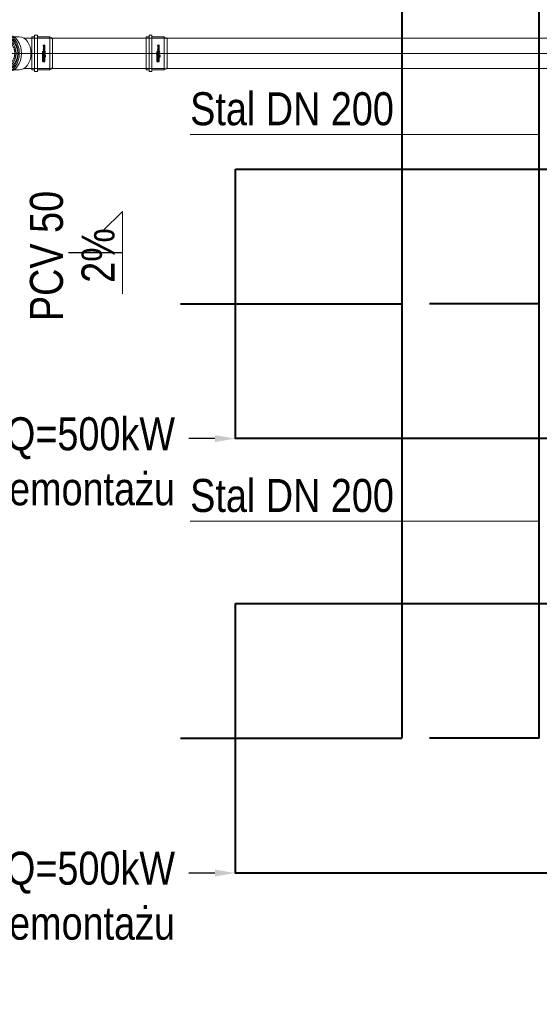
# Model space of a CAD drawing. Header units: centimetres. Extents: x 4745 to 39369, y 17389 to 19524.
# Tile 104 of 188: x 27066 to 27255, y 17818 to 18176. Entities that reach past the tile are written whole.
import ezdxf
from ezdxf import colors
from ezdxf.entities.mleader import LeaderData, LeaderLine
from ezdxf.enums import TextEntityAlignment as Align
from ezdxf.lldxf.tags import DXFTag
from ezdxf.math import Vec2, Vec3

# ---------------------------------------------------------------- set-up
doc = ezdxf.new("R2010")
doc.units = ezdxf.units.CM
doc.linetypes.add('HIDDEN', pattern=[0.375, 0.25, -0.125])
for name, color, linetype, lineweight in [('2DH_PRO_Magnaplast-SDB', 34, 'Continuous', 15), ('CP_AXISKA', 7, 'DASHDOT', 15), ('CP_DETAL', 33, 'Continuous', 9), ('IS_Gaz', 40, 'Continuous', 40), ('IS_Opis', 250, 'Continuous', 9), ('IS_Powrót', 5, 'DASH', 40), ('IS_Zasilanie', 1, 'SOLID', 40)]:
    doc.layers.add(name, color=color, linetype=linetype, lineweight=lineweight)
for name, color, linetype in [('3DCPCOLOR124', 152, 'Continuous'), ('3DCPCOLOR242', 242, 'Continuous'), ('cp_hidde', 203, 'HIDDEN'), ('CP_WIPEOUT', 255, 'Continuous')]:
    doc.layers.add(name, color=color, linetype=linetype)
doc.styles.add('CP_ATTR', font='arial.ttf')
doc.styles.add('styl1', font='ARIALN.TTF')
tags = doc.linetypes.add('DASH', pattern=[15, 10, -5]).pattern_tags.tags
tags[6:7] = [DXFTag(74, 4), DXFTag(75, 0), DXFTag(340, '0'), DXFTag(46, 0.0), DXFTag(50, 0.0), DXFTag(44, 0.0), DXFTag(45, 0.0)]
tags[4:5] = [DXFTag(74, 4), DXFTag(75, 0), DXFTag(340, '0'), DXFTag(46, 0.0), DXFTag(50, 0.0), DXFTag(44, 0.0), DXFTag(45, 0.0)]
tags = doc.linetypes.add('DASHDOT', pattern=[25.4, 12.7, -6.35, 0, -6.35]).pattern_tags.tags
tags[10:11] = [DXFTag(74, 4), DXFTag(75, 0), DXFTag(340, '0'), DXFTag(46, 1.0), DXFTag(50, 0.0), DXFTag(44, 0.0), DXFTag(45, 0.0)]
tags[8:9] = [DXFTag(74, 4), DXFTag(75, 0), DXFTag(340, '0'), DXFTag(46, 1.0), DXFTag(50, 0.0), DXFTag(44, 0.0), DXFTag(45, 0.0)]
tags[6:7] = [DXFTag(74, 4), DXFTag(75, 0), DXFTag(340, '0'), DXFTag(46, 1.0), DXFTag(50, 0.0), DXFTag(44, 0.0), DXFTag(45, 0.0)]
tags[4:5] = [DXFTag(74, 4), DXFTag(75, 0), DXFTag(340, '0'), DXFTag(46, 1.0), DXFTag(50, 0.0), DXFTag(44, 0.0), DXFTag(45, 0.0)]
tags = doc.linetypes.add('SOLID', pattern=[10, 10, 0]).pattern_tags.tags
tags[6:7] = [DXFTag(74, 4), DXFTag(75, 0), DXFTag(340, '0'), DXFTag(46, 0.0), DXFTag(50, 0.0), DXFTag(44, 0.0), DXFTag(45, 0.0)]
tags[4:5] = [DXFTag(74, 4), DXFTag(75, 0), DXFTag(340, '0'), DXFTag(46, 0.0), DXFTag(50, 0.0), DXFTag(44, 0.0), DXFTag(45, 0.0)]

# ---------------------------------------------------------------- blocks, each defined once
blk = doc.blocks.new('pdmgn014_okr01')
blk.add_circle((0, 0), 28.6)
blk = doc.blocks.new('pdmgn014_okr02')
blk.add_circle((0, 0), 25)
blk = doc.blocks.new('pdmgn014_wip_cir01')
blk.add_wipeout([(1, 0), (0.966, 0.259), (0.866, 0.5), (0.707, 0.707), (0.5, 0.866), (0.259, 0.966), (0, 1), (-0.259, 0.966), (-0.5, 0.866), (-0.707, 0.707), (-0.866, 0.5), (-0.966, 0.259), (-1, 0), (-0.966, -0.259), (-0.866, -0.5), (-0.707, -0.707), (-0.5, -0.866), (-0.259, -0.966), (0, -1), (0.259, -0.966), (0.5, -0.866), (0.707, -0.707), (0.866, -0.5), (0.966, -0.259)])
blk = doc.blocks.new('pdmgn014_okr02a')
blk.add_arc((25, 0), 25, 90, 270)
blk = doc.blocks.new('pdmgn014_okr01a')
blk.add_arc((28.6, 0), 28.6, 90, 270)
blk = doc.blocks.new('pdmgn014_okr01b')
blk.add_arc((25, 0), 25, 90, 270)
blk = doc.blocks.new('pdmgn014_wip_cir01a')
blk.add_wipeout([(20, 0), (19.3, 5.2), (17.3, 10), (14.1, 14.1), (10, 17.3), (5.2, 19.3), (0, 20), (-5.2, 19.3), (-10, 17.3), (-14.1, 14.1), (-17.3, 10), (-19.3, 5.2), (-20, 0), (-19.3, -5.2), (-17.3, -10), (-14.1, -14.1), (-10, -17.3), (-5.2, -19.3), (0, -20), (5.2, -19.3), (10, -17.3), (14.1, -14.1), (17.3, -10), (19.3, -5.2)])
blk = doc.blocks.new('pdmgn014_wip_cir01b')
blk.add_wipeout([(20, 0), (19.3, 5.2), (17.3, 10), (14.1, 14.1), (10, 17.3), (5.2, 19.3), (0, 20), (-5.2, 19.3), (-10, 17.3), (-14.1, 14.1), (-17.3, 10), (-19.3, 5.2), (-20, 0), (-19.3, -5.2), (-17.3, -10), (-14.1, -14.1), (-10, -17.3), (-5.2, -19.3), (0, -20), (5.2, -19.3), (10, -17.3), (14.1, -14.1), (17.3, -10), (19.3, -5.2)])
blk = doc.blocks.new('pdmgn014_wip_rec01')
blk.add_wipeout([(0, -25), (84.4, -25), (84.4, 25), (0, 25)]).dxf.layer = 'CP_WIPEOUT'
blk = doc.blocks.new('pdmgn014_wip_cir02')
blk.add_wipeout([(1, 0), (0.966, 0.259), (0.866, 0.5), (0.707, 0.707), (0.5, 0.866), (0.259, 0.966), (0, 1), (-0.259, 0.966), (-0.5, 0.866), (-0.707, 0.707), (-0.866, 0.5), (-0.966, 0.259), (-1, 0), (-0.966, -0.259), (-0.866, -0.5), (-0.707, -0.707), (-0.5, -0.866), (-0.259, -0.966), (0, -1), (0.259, -0.966), (0.5, -0.866), (0.707, -0.707), (0.866, -0.5), (0.966, -0.259)])
blk = doc.blocks.new('Pd_mgphtp_0333_fof7kh8')
for p, q in [((1.06, 5.5), (0, 5.23)), ((0, -5.24), (0, 5.23)), ((1.06, 5.5), (7.6, 5.5)), ((12.15, 5.5), (7.6, 5.5)), ((1.06, -5.5), (0, -5.24)), ((7.6, -5.5), (1.06, -5.5)), ((7.6, -5.5), (12.15, -5.5))]:
    blk.add_line(p, q)
at = {"layer": 'CP_DETAL'}
blk.add_line((1.06, 5.5), (1.06, -5.5), dxfattribs=at)
at = {"linetype": 'ByBlock', "style": 'CP_ATTR', "flags": 9}
for tag in ['DN', 'WEIGHT', 'MATERIAL', 'DIMS', 'OTHER', 'CHARACTER', 'PRODUCER', 'ORDER-NO', 'PRODUCT-TYPE', 'ARTICLE', 'GROUP', 'NUMBER', 'NAME']:
    blk.add_attdef(tag, text='', height=0.00005, dxfattribs=at).set_placement((0, 0), align=Align.MIDDLE_LEFT)
at = {"layer": 'CP_WIPEOUT', "xscale": 0.21319269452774, "yscale": 0.3015}
blk.add_blockref('pdmgn014_wip_cir01a', (12.15, 0), dxfattribs=at)
for p, q in [((12.15, 6.03), (16.04, 6.03)), ((12.15, -6.03), (16.04, -6.03))]:
    blk.add_line(p, q)
at = {"xscale": 0.1705541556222, "yscale": 0.2412}
blk.add_blockref('pdmgn014_okr01b', (7.89, 0), dxfattribs=at)
at = {"layer": 'CP_WIPEOUT', "xscale": 4.66690475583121, "yscale": 6.59999999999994, "zscale": 20}
blk.add_blockref('pdmgn014_wip_cir01', (16.04, 0), dxfattribs=at)
at = {"yscale": 0.23076923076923}
for name, p, xscale in [('pdmgn014_okr01a', (11.37, 0), 0.16317848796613), ('pdmgn014_okr01', (16.78, 0), 0.16317848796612)]:
    blk.add_blockref(name, p, dxfattribs=dict(at, xscale=xscale))
at = {"layer": 'CP_WIPEOUT', "xscale": 0.21319269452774, "yscale": 0.3015}
blk.add_blockref('pdmgn014_wip_cir01b', (17.52, 0), dxfattribs=at)
at = {"layer": 'CP_WIPEOUT', "xscale": 0.008798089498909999, "yscale": 0.2412}
blk.add_blockref('pdmgn014_wip_rec01', (16.78, 0), dxfattribs=at)
for p, q in [((16.78, 6.6), (16.04, 6.6)), ((17.52, 6.03), (16.78, 6.03)), ((19.29, 5.5), (17.52, 5.5)), ((16.78, -6.6), (16.04, -6.6)), ((17.52, -6.03), (16.78, -6.03)), ((17.52, -5.5), (19.29, -5.5))]:
    blk.add_line(p, q)
for name, p, xscale, yscale in [('pdmgn014_okr02a', (12.52, 0), 0.1705541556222, 0.2412), ('pdmgn014_okr02', (17.52, 0), 0.1705541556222, 0.2412), ('pdmgn014_okr01b', (13.64, 0), 0.15556349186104, 0.22)]:
    blk.add_blockref(name, p, dxfattribs=dict(xscale=xscale, yscale=yscale))
at = {"layer": 'CP_WIPEOUT', "xscale": 6.59999999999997, "yscale": 6.59999999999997, "zscale": 20}
blk.add_blockref('pdmgn014_wip_cir02', (19.29, 0), dxfattribs=at)
for radius in [6.6, 6.03]:
    blk.add_circle((19.29, 0), radius)
at = {"layer": 'CP_AXISKA'}
for p, q in [((19.29, 6.6), (19.29, -6.6)), ((25.89, 0), (0, 0))]:
    blk.add_line(p, q, dxfattribs=at)
at = {"layer": 'cp_hidde'}
blk.add_circle((19.29, 0), 5.5, dxfattribs=at)
blk = doc.blocks.new('2dmgn001_logo01')
at = {"layer": '3DCPCOLOR124'}
for p, q in [((-4, 7), (-5.1, 7)), ((-5.1, 7), (-5.1, 4.8)), ((-4, 5.1), (-4, 7)), ((-4, 3.8), (1.9, 3.8)), ((1.6, 4.8), (-3.7, 4.8)), ((1.9, 16.5), (-2.9, 16.5)), ((-2.9, 16.5), (-2.9, 15.5)), ((-2.9, 15.5), (1.6, 15.5)), ((1.6, 14.4), (-2.9, 14.4)), ((-2.9, 14.4), (-2.9, 13.4)), ((-2.9, 13.4), (1.6, 13.4)), ((1.6, 12.3), (-2.9, 12.3)), ((-2.9, 12.3), (-2.9, 11.3)), ((-2.9, 11.3), (1.9, 11.3)), ((-2.9, 9.6), (-2.9, 8.9)), ((-2.9, 8.9), (-1.9, 8.9)), ((1.6, 8.6), (-2.9, 8.6)), ((-2.9, 8.6), (-2.9, 7.5)), ((-2.9, 7.5), (1.9, 7.5)), ((-2.9, 5.9), (-2.9, 5.2)), ((-2.9, 5.2), (-1.9, 5.2)), ((1.9, 3.2), (-2.9, 3.2)), ((-2.9, 3.2), (-2.9, 2.2)), ((-2.9, 2.2), (1.6, 2.2)), ((1.6, 1.1), (-2.9, 1.1)), ((-2.9, 1.1), (-2.9, 0)), ((-2.9, 0), (1.9, 0)), ((1.9, 10.7), (-1.9, 10.7)), ((-1.9, 8.9), (-1.9, 9.4)), ((1.9, 7), (-1.9, 7)), ((-1.9, 5.2), (-1.9, 5.6)), ((-1.6, 9.6), (1.6, 9.6)), ((-1.6, 5.9), (1.6, 5.9)), ((1.9, 15.2), (1.9, 14.7)), ((1.9, 13.1), (1.9, 12.6)), ((1.9, 9.4), (1.9, 8.8)), ((1.9, 5.6), (1.9, 5.1)), ((1.9, 1.9), (1.9, 1.4)), ((2.9, 14.4), (2.9, 15.5)), ((2.9, 12.3), (2.9, 13.4)), ((2.9, 8.6), (2.9, 9.7)), ((2.9, 4.8), (2.9, 5.9)), ((2.9, 2.2), (2.9, 1.1)), ((-2.9, -1.6), (-2.9, -2.3)), ((-2.9, -2.3), (-1.9, -2.3)), ((1.6, -2.6), (-2.9, -2.6)), ((-2.9, -2.6), (-2.9, -3.1)), ((-2.9, -3.1), (-0.8, -3.7)), ((1.9, -0.5), (-1.9, -0.5)), ((-1.9, -2.3), (-1.9, -1.8)), ((-1.6, -1.6), (1.6, -1.6)), ((-0.8, -3.7), (1.9, -3.7)), ((1.9, -1.8), (1.9, -2.4)), ((2.9, -2.6), (2.9, -1.6))]:
    blk.add_line(p, q, dxfattribs=at)
for centre, radius, start, end in [((-4, 4.8), 1.06, 179.7393, 270), ((-3.7, 5.1), 0.264, 180, 269.9023), ((-1.9, 9.6), 1.07, 90, 180), ((-1.9, 5.9), 1.07, 90, 180), ((-1.6, 9.4), 0.246, 90, 184.1233), ((-1.6, 5.7), 0.246, 90, 184.0475), ((1.6, 15.2), 0.293, 359.5038, 90), ((1.6, 14.7), 0.291, 269.5684, 360), ((1.6, 13.1), 0.293, 359.5231, 90), ((1.6, 12.6), 0.293, 270, 359.9989), ((1.6, 9.4), 0.264, 0, 90), ((1.6, 8.8), 0.264, 270, 359.9349), ((1.6, 5.6), 0.264, 360, 90), ((1.6, 5.1), 0.264, 270, 0.0108), ((1.6, 1.9), 0.264, 0.076, 90), ((1.6, 1.4), 0.264, 270, 359.924), ((1.9, 15.5), 1.04, 359.8403, 90), ((1.9, 12.3), 1.04, 270, 0.0193), ((1.9, 9.6), 1.06, 0.4214, 90), ((1.9, 8.6), 1.07, 270.2822, 0), ((1.9, 5.9), 1.06, 360, 90), ((1.9, 4.8), 1.07, 270.2634, 0), ((1.9, 2.2), 1.06, 359.5786, 90), ((1.9, 1.1), 1.07, 270.2875, 359.9985), ((2.3, 14.4), 0.598, 296.5604, 0), ((2.3, 13.4), 0.608, 359.9807, 62.8223), ((-1.9, -1.6), 1.07, 90, 180), ((-1.6, -1.8), 0.246, 90, 184.1125), ((1.6, -1.8), 0.264, 360, 90.0217), ((1.6, -2.4), 0.264, 270, 359.9023), ((1.9, -1.6), 1.06, 359.5786, 90), ((1.9, -2.6), 1.06, 269.7048, 359.9999)]:
    blk.add_arc(centre, radius, start, end, dxfattribs=at)
at = {"layer": '3DCPCOLOR242'}
for p, q in [((-2.7, -3.9), (-4, -3.6)), ((0.1, -4.1), (-3.9, -3)), ((-0.1, -11.3), (-2.3, -10.7)), ((1.1, -7.7), (-1.9, -6.9)), ((-0.2, -15.9), (-1.9, -15.4)), ((1.1, -7.2), (-1.7, -6.4)), ((-1.7, -14.9), (-0.1, -15.3)), ((-0.2, -16), (-0.2, -15.9)), ((1.2, -16.2), (0.5, -16)), ((0.5, -16), (0.5, -16.3)), ((1.1, -7.7), (1.3, -7.7))]:
    blk.add_line(p, q, dxfattribs=at)
for centre, radius, start, end in [((-4.3, -3.1), 0.174, 139.4748, 200.5636), ((-4, -3), 0.481, 201.3248, 240.9013), ((-4.2, -3.2), 0.283, 75.9119, 135.9983), ((-4.2, -3.9), 0.981, 73.8123, 86.5171), ((-3.5, -1.9), 1.69, 243.7383, 254.2465), ((-2.4, -15.6), 0.816, 103.1873, 179.7099), ((-2.2, -15.6), 0.973, 181.2014, 240.279), ((-2.5, -4.5), 0.644, 111.1152, 163.4814), ((-2.1, -4.5), 0.997, 166.5679, 210.0987), ((-2.2, -7.1), 0.892, 155.0132, 214.6021), ((-2.3, -9.2), 0.816, 114.0643, 202.8694), ((-2.4, -10.8), 0.727, 106.1924, 195.3195), ((-2.2, -10.8), 0.883, 195.3773, 250.0682), ((-1.8, -12.7), 1.31, 133.9918, 256.4618), ((-0.6, -3.6), 2.73, 211.3213, 275.0445), ((-2.3, -7.1), 0.818, 103.0323, 153.3127), ((-2.3, -7.3), 0.748, 209.4433, 244.7552), ((-1.6, -8.9), 1.49, 201.6704, 231.3076), ((-2.5, -12), 0.293, 73.8428, 119.965), ((-2.6, -16.1), 0.301, 251.9271, 357.0444), ((-2.6, -7.3), 0.65, 265.6622, 285.525), ((-2, -10.2), 1.88, 87.1606, 107.9858), ((-2, -4.7), 0.539, 116.6161, 177.0208), ((-1.7, -4.6), 0.806, 185.9288, 229.5909), ((-2.2, -8.1), 1.79, 72.2958, 99.0736), ((-2.1, -7.2), 0.393, 146.9616, 189.5199), ((-2.3, -10.9), 0.21, 72.1488, 182.4676), ((-2.2, -10.9), 0.37, 183.0166, 240.6152), ((-2.5, -11.4), 0.207, 256.8723, 333.1047), ((-1.9, -12.8), 0.636, 127.3644, 245.5528), ((-2.3, -16.8), 1.99, 73.1785, 97.0679), ((-2.2, -15.7), 0.348, 90.0735, 226.6774), ((-2.1, -7.2), 0.357, 74.3202, 141.4853), ((-1.9, -7.1), 0.609, 195.1451, 225.7671), ((-2.5, -7.7), 0.265, 290.2377, 337.5291), ((-2, -9.4), 0.472, 98.7899, 190.5825), ((-1.5, -9.3), 0.981, 191.9389, 227.9356), ((-2.5, -12.1), 0.449, 8.7244, 76.0552), ((-2.6, -16.2), 0.279, 6.2924, 59.4251), ((-2.4, -7.7), 0.183, 21.5725, 49.116), ((-2.4, -11.4), 0.167, 6.0969, 51.2591), ((-2.7, -11.3), 0.433, 342.5093, 1.3278), ((-2.7, -11.7), 0.662, 310.1939, 332.4304), ((-1.9, -4.9), 0.776, 84.807, 112.5283), ((-0.8, -3.6), 2.14, 227.7681, 264.971), ((-2.5, -7.7), 0.249, 338.4303, 15.9164), ((-2.7, -18.5), 3.22, 74.17, 79.8915), ((-0.6, -8), 2.56, 233.5529, 269.0169), ((-2, -13.1), 0.234, 234.8638, 292.3727), ((-1.8, -13.2), 0.719, 250.748, 317.7481), ((-2.3, -8), 1.19, 72.2691, 76.7646), ((-1.8, -10.9), 2.01, 44.3614, 97.334), ((-2, -11.1), 2.72, 40.2365, 88.5461), ((-2.3, -12.7), 0.729, 297.3533, 322.4271), ((-2.1, -7.2), 2.99, 66.1532, 85.5553), ((-3.2, -12.1), 1.85, 323.4917, 337.6276), ((-0.6, -13.1), 0.918, 120.9833, 158.9397), ((-4.6, -11.4), 4.03, 325.4422, 333.8801), ((-0.8, -13), 0.784, 70.6597, 109.7335), ((-0.8, -4.4), 1.34, 263.8725, 286.5282), ((0.3, -13.9), 1.45, 136.2371, 152.793), ((-1.9, -6.3), 2.13, 46.5165, 60.5203), ((-0.6, -13.1), 0.24, 82.5025, 118.5044), ((-0.6, -10), 0.492, 264.1111, 2.3117), ((-0.7, -13.4), 0.557, 329.5041, 78.2517), ((-1.1, -5.4), 0.961, 11.1112, 45.4314), ((-0.6, -5.3), 0.455, 294.1682, 9.8383), ((-0.9, -13.5), 1.23, 313.6171, 74.8695), ((1.1, -14.9), 1.81, 138.3177, 150.3499), ((-0.3, -14.1), 0.179, 156.2477, 208.0662), ((0, -13.9), 0.536, 211.3544, 244.0918), ((-0.4, -5.5), 0.842, 271.3477, 20.708), ((-0.9, -10.1), 0.755, 5.4784, 47.2661), ((-0.1, -14.1), 0.258, 239.0032, 288.6059), ((0.5, -16), 0.659, 177.1591, 197.9713), ((0.1, -10.3), 1.05, 255.0292, 275.2543), ((0.1, -15), 0.202, 99.2605, 177.5229), ((-21.3, -14), 21.2, 356.5514, 357.4519), ((0.3, -16.2), 0.401, 190.3294, 250.4785), ((0.3, -3.8), 0.817, 249.4862, 262.6491), ((-1.3, -5.9), 1.81, 22.396, 45.5071), ((-0.3, -10.2), 0.698, 293.2831, 345.067), ((0, -11.3), 0.454, 64.2567, 85.1843), ((0, -15.4), 0.621, 76.0627, 90.1224), ((-0.1, -4.6), 0.557, 50.0147, 70.9143), ((0.2, -4.3), 0.318, 263.6249, 288.2785), ((-0.9, -10.2), 1.29, 351.8443, 42.4547), ((0.2, -16.2), 0.393, 256.6965, 303.221), ((0, -11.2), 0.401, 23.6929, 71.5015), ((0.2, -11.2), 0.197, 270.9468, 310.5631), ((0.2, -15.1), 0.29, 45.8106, 81.4207), ((0.1, -4.4), 0.288, 10.0108, 50.8567), ((0.2, -4.5), 0.156, 287.1813, 350.1927), ((0, -4.5), 0.37, 349.838, 10.0295), ((0.2, -11.2), 0.243, 323.0875, 22.1003), ((-0.2, -15.3), 0.664, 5.0301, 36.7596), ((0.3, -16.3), 0.182, 308.0482, 0.8125), ((9.7, -15), 9.21, 181.6129, 183.265), ((-1.8, -25.8), 10.6, 74.8748, 77.6862), ((0.7, -16.5), 0.942, 56.6561, 73.6716), ((0.6, -8.4), 1.34, 58.7801, 70.7325), ((1.2, -16.1), 0.134, 265.2447, 321.7201), ((1.2, -7.5), 0.301, 17.9179, 59.9943), ((1.1, -7.5), 0.33, 314.2018, 5.594), ((1.3, -7.6), 0.133, 265.1659, 303.5871), ((1.1, -16), 0.3, 13.2728, 58.0446), ((1, -15.9), 0.408, 326.7373, 2.2392)]:
    blk.add_arc(centre, radius, start, end, dxfattribs=at)
blk = doc.blocks.new('2d_mgphtp_0287_zwrmh7c')
for p, q in [((0, 5.24), (1.06, 5.5)), ((0, 5.24), (0, -5.24)), ((1.06, 5.5), (200, 5.5)), ((201.06, 6.03), (200, 5.5)), ((201.06, 6.03), (205.5, 6.03)), ((205.5, 6.6), (205.5, -6.6)), ((205.5, 6.6), (206.55, 6.6)), ((206.55, 6.6), (206.55, -6.6)), ((206.55, 6.03), (207.6, 6.03)), ((207.6, -6.03), (207.6, 6.03)), ((0, -5.24), (1.06, -5.5)), ((1.06, -5.5), (200, -5.5)), ((201.06, -6.03), (200, -5.5)), ((201.06, -6.03), (205.5, -6.03)), ((205.5, -6.6), (206.55, -6.6)), ((206.55, -6.03), (207.6, -6.03))]:
    blk.add_line(p, q)
at = {"layer": 'CP_AXISKA'}
blk.add_line((0, 0), (207.6, 0), dxfattribs=at)
at = {"layer": 'CP_DETAL'}
for p, q in [((1.06, 5.5), (1.06, -5.5)), ((200, 5.5), (200, -5.5)), ((200, -5.5), (200, 5.5)), ((201.06, 6.03), (201.06, -6.03))]:
    blk.add_line(p, q, dxfattribs=at)
at = {"xscale": 0.1450980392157, "yscale": 0.17837837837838}
blk.add_blockref('2dmgn001_logo01', (203.28, 0), dxfattribs=at)
at = {"linetype": 'ByBlock', "style": 'CP_ATTR', "flags": 9}
for tag in ['DN', 'WEIGHT', 'MATERIAL', 'DIMS', 'OTHER', 'CHARACTER', 'PRODUCER', 'ORDER-NO', 'PRODUCT-TYPE', 'ARTICLE', 'GROUP', 'NUMBER', 'NAME']:
    blk.add_attdef(tag, text='', height=0.00005, dxfattribs=at).set_placement((0, 0), align=Align.MIDDLE_LEFT)
blk = doc.blocks.new('2d_mgphtp_0289_gt2j36')
for p, q in [((0, 5.24), (1.06, 5.5)), ((0, 5.24), (0, -5.24)), ((1.06, 5.5), (41.62, 5.5)), ((42.68, 6.03), (41.62, 5.5)), ((42.68, 6.03), (47.12, 6.03)), ((47.12, 6.6), (47.12, -6.6)), ((47.12, 6.6), (48.17, 6.6)), ((48.17, 6.6), (48.17, -6.6)), ((48.17, 6.03), (49.22, 6.03)), ((49.22, -6.03), (49.22, 6.03)), ((0, -5.24), (1.06, -5.5)), ((1.06, -5.5), (41.62, -5.5)), ((42.68, -6.03), (41.62, -5.5)), ((42.68, -6.03), (47.12, -6.03)), ((47.12, -6.6), (48.17, -6.6)), ((48.17, -6.03), (49.22, -6.03))]:
    blk.add_line(p, q)
at = {"layer": 'CP_AXISKA'}
blk.add_line((0, 0), (49.22, 0), dxfattribs=at)
at = {"layer": 'CP_DETAL'}
for p, q in [((1.06, 5.5), (1.06, -5.5)), ((41.62, 5.5), (41.62, -5.5)), ((41.62, -5.5), (41.62, 5.5)), ((42.68, 6.03), (42.68, -6.03))]:
    blk.add_line(p, q, dxfattribs=at)
at = {"xscale": 0.14509803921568, "yscale": 0.17837837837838}
blk.add_blockref('2dmgn001_logo01', (44.9, 0), dxfattribs=at)
at = {"linetype": 'ByBlock', "style": 'CP_ATTR', "flags": 9}
for tag in ['DN', 'WEIGHT', 'MATERIAL', 'DIMS', 'OTHER', 'CHARACTER', 'PRODUCER', 'ORDER-NO', 'PRODUCT-TYPE', 'ARTICLE', 'GROUP', 'NUMBER', 'NAME']:
    blk.add_attdef(tag, text='', height=0.00005, dxfattribs=at).set_placement((0, 0), align=Align.MIDDLE_LEFT)

msp = doc.modelspace()

# ---------------------------------------------------------------- linework, layer by layer
at = {"layer": 'Defpoints', "ltscale": 2}
msp.add_line((27103.24, 18091.45), (27083.6, 18091.45), dxfattribs=at)
at = {"layer": 'IS_Gaz', "color": 18, "true_color": 0x000000}
for points in [[(27144.43, 18121.84), (27365.43, 18121.84), (27365.43, 18023.84), (27144.43, 18023.84)], [(27144.43, 17963.84), (27365.43, 17963.84), (27365.43, 17865.84), (27144.43, 17865.84)]]:
    msp.add_lwpolyline(points, close=True, dxfattribs=at)
at = {"layer": 'IS_Opis'}
for p, q in [((27127.92, 18134.49), (27254.93, 18134.49)), ((27127.92, 17993.84), (27254.93, 17993.84))]:
    msp.add_line(p, q, dxfattribs=at)
at = {"layer": 'IS_Opis', "ltscale": 2}
for q in [(27096.17, 18099.38), (27103.24, 18076.45)]:
    msp.add_line((27103.24, 18106.45), q, dxfattribs=at)
at = {"layer": 'IS_Powrót', "color": 18, "true_color": 0x000000}
for p, q in [((27204.93, 18230.84), (27204.93, 17914.84)), ((27124.43, 18072.84), (27204.93, 18072.84)), ((27124.43, 17914.84), (27204.93, 17914.84))]:
    msp.add_line(p, q, dxfattribs=at)
at = {"layer": 'IS_Zasilanie', "color": 18, "true_color": 0x000000}
for p, q in [((27254.93, 17914.84), (27254.93, 18230.84)), ((27254.93, 18072.84), (27214.93, 18072.84)), ((27254.93, 17914.84), (27214.93, 17914.84))]:
    msp.add_line(p, q, dxfattribs=at)

# ---------------------------------------------------------------- block references
at = {"layer": '2DH_PRO_Magnaplast-SDB', "rotation": 180}
for name, p in [('Pd_mgphtp_0333_fof7kh8', (27077.88, 18163.96)), ('2d_mgphtp_0287_zwrmh7c', (27319.5, 18163.96))]:
    msp.add_blockref(name, p, dxfattribs=at)

# ---------------------------------------------------------------- texts
at = {"layer": 'IS_Opis', "char_height": 12, "attachment_point": 1, "style": 'styl1'}
for insert in [(27127.92, 18149.81), (27127.92, 18009.16)]:
    msp.add_mtext_dynamic_manual_height_columns('\\pxql;Stal DN 200', width=79.2717, gutter_width=12.5, heights=[0], dxfattribs=dict(at, insert=insert))
at = {"layer": 'IS_Opis', "ltscale": 2, "insert": (27069.62, 18118.78), "char_height": 12, "attachment_point": 3, "rotation": 90, "style": 'styl1'}
msp.add_mtext_dynamic_manual_height_columns('\\pxqc;PCV 50', width=57.0441, gutter_width=12.5, heights=[0], dxfattribs=at)
at = {"layer": 'IS_Opis', "insert": (27100.5, 18080.5), "char_height": 12, "attachment_point": 7, "rotation": 90, "style": 'styl1'}
msp.add_mtext('2%', dxfattribs=at)

# ---------------------------------------------------------------- next in the draw order: block references
at = {"layer": '2DH_PRO_Magnaplast-SDB', "rotation": 180}
msp.add_blockref('2d_mgphtp_0289_gt2j36', (27119.5, 18163.96), dxfattribs=at)

# ---------------------------------------------------------------- next in the draw order: leaders
at = {"layer": 'IS_Opis'}
ml = msp.add_multileader_mtext('Standard', dxfattribs=at)
ml.set_content('\\A1;Istniejący kocioł gazowy Q=500kW przeznaczony do demontażu', color=256, style='styl1')
ml.set_leader_properties()
ml.build(insert=Vec2(0, 0))
ml.multileader.update_dxf_attribs({"dogleg_length": 5, "arrow_head_size": 7.5})
ctx = ml.context
ctx.base_point, ctx.char_height, ctx.arrow_head_size, ctx.landing_gap_size, ctx.plane_origin = Vec3(26906.79, 18023.84), 12, 7.5, 5, Vec3(27131.8, 17807.29)
ctx.text_align_type = 2
notes = []
notes.append((ctx, [(1, (1, 1, 0), (27128.38, 18023.84), (-1, 0), 0.968, [(0, [(27144.43, 18023.84)], 0, [])])]))
ctx.mtext.insert, ctx.mtext.width, ctx.mtext.defined_height, ctx.mtext.alignment, ctx.mtext.flow_direction = Vec3(27122.41, 18031.6), 212.4372, 76.92, 3, 5
ctx.mtext.has_bg_fill, ctx.mtext.bg_color, ctx.mtext.bg_scale_factor, ctx.mtext.bg_transparency, ctx.mtext.use_window_bg_color = 1, -1073741824, 1, 0, 1
ml = msp.add_multileader_mtext('Standard', dxfattribs=at)
ml.set_content('\\A1;Istniejący kocioł gazowy Q=500kW przeznaczony do demontażu', color=256, style='styl1')
ml.set_leader_properties()
ml.build(insert=Vec2(0, 0))
ml.multileader.update_dxf_attribs({"dogleg_length": 5, "arrow_head_size": 7.5})
ctx = ml.context
ctx.base_point, ctx.char_height, ctx.arrow_head_size, ctx.landing_gap_size, ctx.plane_origin = Vec3(26906.79, 17865.84), 12, 7.5, 5, Vec3(27131.8, 17649.29)
ctx.text_align_type = 2
notes.append((ctx, [(1, (1, 1, 0), (27128.38, 17865.84), (-1, 0), 0.968, [(0, [(27144.43, 17865.84)], 0, [])])]))
ctx.mtext.insert, ctx.mtext.width, ctx.mtext.defined_height, ctx.mtext.alignment, ctx.mtext.flow_direction = Vec3(27122.41, 17873.6), 212.4372, 76.92, 3, 5
ctx.mtext.has_bg_fill, ctx.mtext.bg_color, ctx.mtext.bg_scale_factor, ctx.mtext.bg_transparency, ctx.mtext.use_window_bg_color = 1, -1073741824, 1, 0, 1
for ctx, leaders in notes:
    for number, flags, end, landing, length, lines in leaders:
        leader = LeaderData()
        leader.index, (leader.has_last_leader_line, leader.has_dogleg_vector, leader.attachment_direction) = number, flags
        leader.last_leader_point, leader.dogleg_vector, leader.dogleg_length = Vec3(end), Vec3(landing), length
        for number, points, colour, breaks in lines:
            line = LeaderLine()
            line.index, line.vertices, line.color, line.breaks = number, Vec3.list(points), colors.encode_raw_color(colour), breaks
            leader.lines.append(line)
        ctx.leaders.append(leader)

doc.saveas('drawing.dxf')
